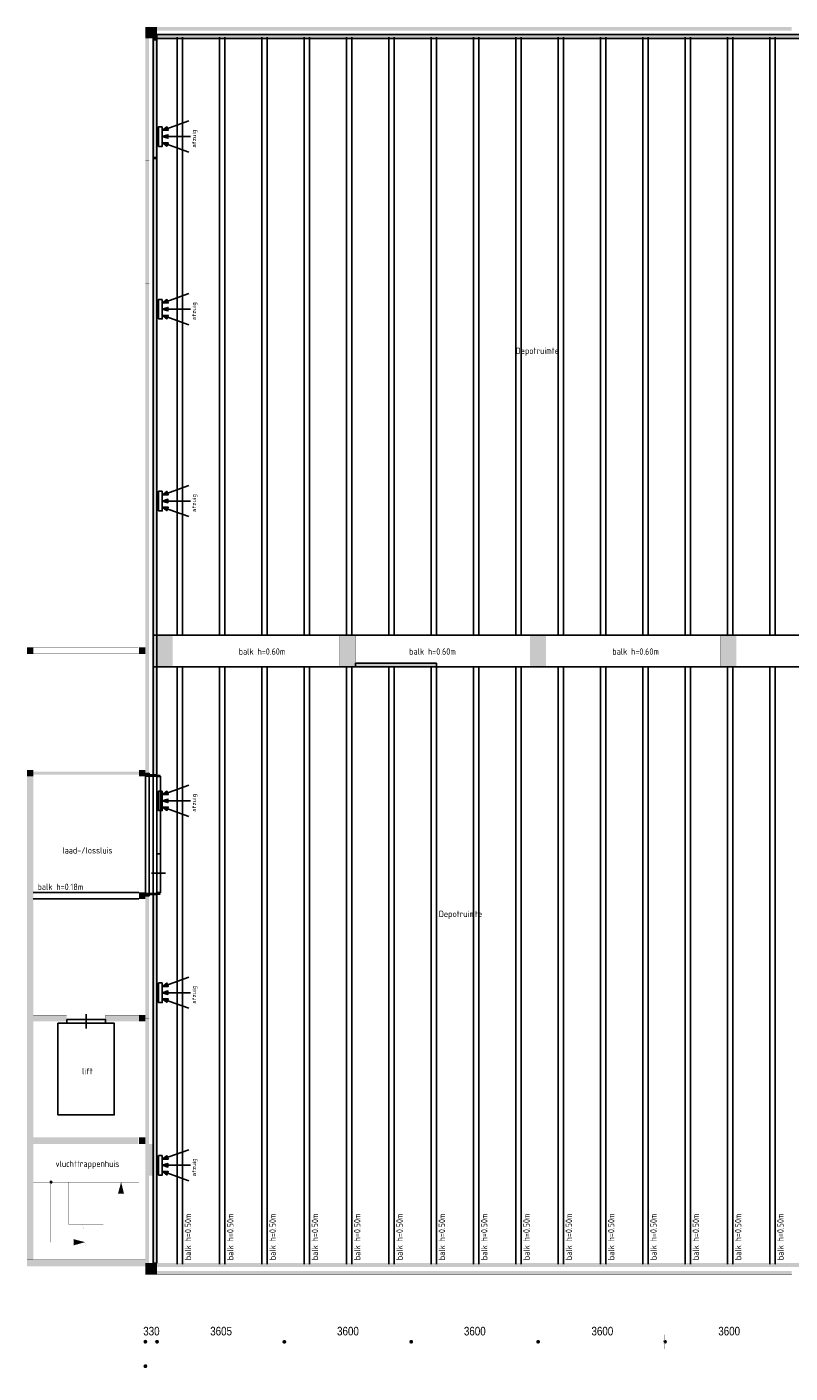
# Model space of a CAD drawing. Header units: millimetres. Extents: x 261 to 80476, y 988 to 41725.
# Tile 1 of 19: x 261 to 21902, y 988 to 39140. Entities that reach past the tile are written whole.
import ezdxf

# ---------------------------------------------------------------- set-up
doc = ezdxf.new("R2010")
doc.units = ezdxf.units.MM
doc.linetypes.add('ACAD_ISO02W100', pattern=[15, 12, -3])
for name, color, linetype in [('balken', 1, 'ACAD_ISO02W100'), ('H', 7, 'Continuous'), ('P', 7, 'Continuous'), ('ruimtebenaming', 1, 'Continuous'), ('T', 7, 'Continuous'), ('ventilatieopening', 3, 'Continuous')]:
    doc.layers.add(name, color=color, linetype=linetype)

# ---------------------------------------------------------------- blocks, each defined once
blk = doc.blocks.new('afzuig')
at = {"layer": 'ventilatieopening'}
for p, q in [((107, 170), (856, 442)), ((107, 0), (904, 0)), ((107, -170), (856, -442))]:
    blk.add_line(p, q, dxfattribs=at)
for points in [[(107, 278), (0, 278), (0, -278), (107, -278)], [(107, 170), (274, 178), (240, 271)], [(107, 0), (266, -49), (266, 49)], [(107, -170), (274, -178), (240, -271)]]:
    blk.add_lwpolyline(points, close=True, dxfattribs=at)
at = {"layer": 'balken', "insert": (946, -312), "char_height": 120, "width": 2608.18, "attachment_point": 1, "rotation": 90}
blk.add_mtext('{\\Fisocp|c0;afzuig}', dxfattribs=at)

msp = doc.modelspace()

# ---------------------------------------------------------------- hatches: boundary and pattern name
for points in [[(71276, 38926), (3948, 38926), (3948, 38816), (71276, 38816)], [(3948, 35412), (3837, 35412), (3837, 17947), (3948, 17947)], [(11875, 21104), (9579, 21104), (9579, 21005), (11875, 21005)], [(3948, 4104), (3837, 4104), (3837, 14551), (3948, 14551)]]:
    msp.add_hatch(color=256).paths.add_polyline_path(points)
at = {"layer": 'H', "linetype": 'Continuous'}
for points in [[(3616, 39140), (3948, 39140), (3948, 38816), (3616, 38816), (3616, 39140)], [(3948, 39140), (7555, 39140), (7555, 39030), (3948, 39030), (3948, 39140)], [(7555, 39140), (11155, 39140), (11155, 39030), (7555, 39030), (7555, 39140)], [(11155, 39140), (14751, 39140), (14751, 39030), (11155, 39030), (11155, 39140)], [(14751, 39140), (18351, 39140), (18351, 39030), (14751, 39030), (14751, 39140)], [(18351, 39140), (21951, 39140), (21951, 39030), (18351, 39030), (18351, 39140)], [(3616, 38816), (3727, 38816), (3727, 35344), (3616, 35344), (3616, 38816)], [(3844, 38748), (3948, 38748), (3948, 38819), (3844, 38819), (3844, 38748)], [(3844, 38816), (3948, 38816), (3948, 35412), (3844, 35412), (3844, 38816)], [(3616, 35344), (3727, 35344), (3727, 31873), (3616, 31873), (3616, 35344)], [(3844, 35394), (3948, 35394), (3948, 35465), (3844, 35465), (3844, 35394)], [(3616, 31873), (3727, 31873), (3727, 28401), (3616, 28401), (3616, 31873)], [(3616, 28401), (3727, 28401), (3727, 24930), (3616, 24930), (3616, 28401)], [(3616, 24930), (3727, 24930), (3727, 21458), (3616, 21458), (3616, 24930)], [(3948, 21907), (4397, 21907), (4397, 21009), (3948, 21009), (3948, 21907)], [(9130, 21907), (9579, 21907), (9579, 21009), (9130, 21009), (9130, 21907)], [(14523, 21907), (14983, 21907), (14983, 21009), (14523, 21009), (14523, 21907)], [(19926, 21907), (20375, 21907), (20375, 21009), (19926, 21009), (19926, 21907)], [(441, 21372), (262, 21372), (262, 21551), (441, 21551), (441, 21372), (441, 21372)], [(3616, 21372), (3438, 21372), (3438, 21551), (3616, 21551), (3616, 21372), (3616, 21372)], [(3616, 21458), (3727, 21458), (3727, 17983), (3616, 17983), (3616, 21458)], [(262, 18079), (262, 7483), (441, 7483), (441, 18079), (262, 18079), (262, 18079)], [(441, 17901), (262, 17901), (262, 18079), (441, 18079), (441, 17901), (441, 17901)], [(441, 18036), (3438, 18036), (3438, 17944), (441, 17944), (441, 18036)], [(3616, 17901), (3438, 17901), (3438, 18079), (3616, 18079), (3616, 17901), (3616, 17901)], [(3616, 17880), (4048, 17880), (4048, 17951), (3616, 17951), (3616, 17880)], [(3438, 14604), (3616, 14604), (3616, 14429), (3438, 14429), (3438, 14604), (3438, 14604)], [(3616, 14536), (4048, 14536), (4048, 14608), (3616, 14608), (3616, 14536)], [(3616, 14522), (3727, 14522), (3727, 11051), (3616, 11051), (3616, 14522)], [(441, 10954), (1389, 10954), (1389, 11132), (441, 11132), (441, 10954), (441, 10954)], [(3438, 11132), (2490, 11132), (2490, 10954), (3438, 10954), (3438, 11132), (3438, 11132)], [(3438, 11132), (3616, 11132), (3616, 10954), (3438, 10954), (3438, 11132), (3438, 11132)], [(3616, 11051), (3727, 11051), (3727, 7575), (3616, 7575), (3616, 11051)], [(441, 7483), (3420, 7483), (3420, 7672), (441, 7672), (441, 7483), (441, 7483)], [(3616, 7483), (3616, 7672), (3438, 7672), (3438, 7483), (3616, 7483), (3616, 7483)], [(441, 4011), (441, 7483), (262, 7483), (262, 4011), (441, 4011), (441, 4011)], [(3616, 7575), (3727, 7575), (3727, 4104), (3616, 4104), (3616, 7575)], [(3616, 7483), (3948, 7483), (3948, 6585), (3616, 6585), (3616, 7483)], [(3844, 7483), (3948, 7483), (3948, 6585), (3844, 6585), (3844, 7483)], [(1000, 6399), (947, 6346), (893, 6399), (947, 6453), (1000, 6399), (1000, 6399), (1000, 6399)], [(2932, 6399), (3014, 6078), (2846, 6078), (2932, 6399), (2932, 6399)], [(2932, 6399), (2846, 6075), (2846, 6078), (2932, 6399)], [(2932, 6399), (3018, 6078), (2932, 6396), (2932, 6399)], [(1795, 5198), (1873, 4884), (1795, 5195), (1795, 5198)], [(1838, 5198), (1916, 4884), (1838, 5195), (1838, 5198)], [(1913, 4699), (1592, 4614), (1592, 4781), (1913, 4699), (1913, 4699)], [(1592, 4781), (1916, 4699), (1592, 4781), (1592, 4781)], [(1913, 4699), (1595, 4610), (1592, 4614), (1913, 4699)], [(1888, 4781), (1898, 4749), (1888, 4781), (1888, 4781)], [(1913, 4688), (1995, 4375), (1913, 4685), (1913, 4688)], [(1930, 4781), (1941, 4749), (1930, 4781), (1930, 4781)], [(1955, 4688), (2034, 4375), (1955, 4685), (1955, 4688)], [(3616, 4011), (262, 4011), (262, 4197), (3616, 4197), (3616, 4011), (3616, 4011)], [(2034, 4172), (2045, 4147), (2034, 4172), (2034, 4172)], [(2077, 4172), (2087, 4147), (2077, 4172), (2077, 4172)], [(78369, 4104), (3616, 4104), (3616, 3993), (78369, 3993), (78369, 4104), (78369, 4104)], [(3948, 4104), (3616, 4104), (3616, 3776), (3948, 3776), (3948, 4104), (3948, 4104)], [(3948, 3883), (7555, 3883), (7555, 3776), (3948, 3776), (3948, 3883)], [(7555, 3883), (11155, 3883), (11155, 3776), (7555, 3776), (7555, 3883)], [(11155, 3883), (14751, 3883), (14751, 3776), (11155, 3776), (11155, 3883)], [(14751, 3883), (18351, 3883), (18351, 3776), (14751, 3776), (14751, 3883)], [(18351, 3883), (21951, 3883), (21951, 3776), (18351, 3776), (18351, 3883)], [(3677, 1876), (3663, 1837), (3624, 1823), (3581, 1837), (3566, 1876), (3581, 1912), (3624, 1930), (3663, 1912), (3677, 1876), (3677, 1876), (3677, 1876)], [(3677, 1876), (3663, 1837), (3624, 1823), (3581, 1837), (3566, 1876), (3581, 1912), (3624, 1930), (3663, 1912), (3677, 1876), (3677, 1876), (3677, 1876)], [(4008, 1876), (3994, 1837), (3951, 1823), (3912, 1837), (3898, 1876), (3912, 1912), (3951, 1930), (3994, 1912), (4008, 1876), (4008, 1876), (4008, 1876)], [(4008, 1876), (3994, 1837), (3951, 1823), (3912, 1837), (3898, 1876), (3912, 1912), (3951, 1930), (3994, 1912), (4008, 1876), (4008, 1876), (4008, 1876)], [(4008, 1876), (3994, 1837), (3951, 1823), (3912, 1837), (3898, 1876), (3912, 1912), (3951, 1930), (3994, 1912), (4008, 1876), (4008, 1876), (4008, 1876)], [(7619, 1876), (7601, 1837), (7558, 1823), (7523, 1837), (7505, 1876), (7523, 1912), (7558, 1930), (7601, 1912), (7619, 1876), (7619, 1876), (7619, 1876)], [(7619, 1876), (7601, 1837), (7558, 1823), (7523, 1837), (7505, 1876), (7523, 1912), (7558, 1930), (7601, 1912), (7619, 1876), (7619, 1876), (7619, 1876)], [(11215, 1876), (11201, 1837), (11158, 1823), (11119, 1837), (11105, 1876), (11119, 1912), (11158, 1930), (11201, 1912), (11215, 1876), (11215, 1876), (11215, 1876)], [(11215, 1876), (11201, 1837), (11158, 1823), (11119, 1837), (11105, 1876), (11119, 1912), (11158, 1930), (11201, 1912), (11215, 1876), (11215, 1876), (11215, 1876)], [(14815, 1876), (14797, 1837), (14762, 1823), (14719, 1837), (14701, 1876), (14719, 1912), (14762, 1930), (14797, 1912), (14815, 1876), (14815, 1876), (14815, 1876)], [(14815, 1876), (14797, 1837), (14762, 1823), (14719, 1837), (14701, 1876), (14719, 1912), (14762, 1930), (14797, 1912), (14815, 1876), (14815, 1876), (14815, 1876)], [(18411, 1876), (18397, 1837), (18358, 1823), (18304, 1876), (18358, 1930), (18397, 1912), (18411, 1876), (18411, 1876), (18411, 1876)], [(18411, 1876), (18397, 1837), (18358, 1823), (18304, 1876), (18358, 1930), (18397, 1912), (18411, 1876), (18411, 1876), (18411, 1876)], [(3677, 1181), (3663, 1142), (3624, 1128), (3581, 1142), (3566, 1181), (3581, 1224), (3624, 1238), (3663, 1224), (3677, 1181), (3677, 1181), (3677, 1181)]]:
    msp.add_hatch(color=256, dxfattribs=at).paths.add_polyline_path(points)

# ---------------------------------------------------------------- linework, layer by layer
msp.add_line((11875, 21004), (11875, 21104))
for points in [[(71276, 38926), (3948, 38926), (3948, 38816), (71276, 38816)], [(3948, 35412), (3837, 35412), (3837, 17947), (3948, 17947)], [(11875, 21104), (9579, 21104), (9579, 21005), (11875, 21005)], [(3948, 4104), (3837, 4104), (3837, 14551), (3948, 14551)]]:
    msp.add_lwpolyline(points, close=True)
at = {"layer": 'balken', "ltscale": 0.25}
for p, q in [((4525, 38849), (4525, 21904)), ((4675, 38849), (4675, 21904)), ((5725, 38849), (5725, 21904)), ((5875, 38849), (5875, 21904)), ((6925, 38849), (6925, 21904)), ((7075, 38849), (7075, 21904)), ((8125, 38849), (8125, 21904)), ((8275, 38849), (8275, 21904)), ((9325, 38849), (9325, 21904)), ((9475, 38849), (9475, 21904)), ((10525, 38849), (10525, 21904)), ((10675, 38849), (10675, 21904)), ((11725, 38849), (11725, 21904)), ((11875, 38849), (11875, 21904)), ((12925, 38849), (12925, 21904)), ((13075, 38849), (13075, 21904)), ((14125, 38849), (14125, 21904)), ((14275, 38849), (14275, 21904)), ((15325, 38849), (15325, 21904)), ((15475, 38849), (15475, 21904)), ((16525, 38849), (16525, 21904)), ((16675, 38849), (16675, 21904)), ((17725, 38849), (17725, 21904)), ((17875, 38849), (17875, 21904)), ((18925, 38849), (18925, 21904)), ((19075, 38849), (19075, 21904)), ((20125, 38849), (20125, 21904)), ((20275, 38849), (20275, 21904)), ((21325, 38849), (21325, 21904)), ((21475, 38849), (21475, 21904)), ((4525, 21004), (4525, 4071)), ((4675, 21004), (4675, 4071)), ((5725, 21004), (5725, 4071)), ((5875, 21004), (5875, 4071)), ((6925, 21004), (6925, 4071)), ((7075, 21004), (7075, 4071)), ((8125, 21004), (8125, 4071)), ((8275, 21004), (8275, 4071)), ((9325, 21004), (9325, 4071)), ((9475, 21004), (9475, 4071)), ((10525, 21004), (10525, 4071)), ((10675, 21004), (10675, 4071)), ((11725, 21004), (11725, 4071)), ((11875, 21004), (11875, 4071)), ((12925, 21004), (12925, 4071)), ((13075, 21004), (13075, 4071)), ((14125, 21004), (14125, 4071)), ((14275, 21004), (14275, 4071)), ((15325, 21004), (15325, 4071)), ((15475, 21004), (15475, 4071)), ((16525, 21004), (16525, 4071)), ((16675, 21004), (16675, 4071)), ((17725, 21004), (17725, 4071)), ((17875, 21004), (17875, 4071)), ((18925, 21004), (18925, 4071)), ((19075, 21004), (19075, 4071)), ((20125, 21004), (20125, 4071)), ((20275, 21004), (20275, 4071)), ((21325, 21004), (21325, 4071)), ((21475, 21004), (21475, 4071)), ((3438, 14608), (435, 14608)), ((3438, 14426), (435, 14426))]:
    msp.add_line(p, q, dxfattribs=at)
at = {"layer": 'balken'}
for p, q in [((68538, 21905), (3844, 21905)), ((3844, 21005), (68987, 21005))]:
    msp.add_line(p, q, dxfattribs=at)
at = {"layer": 'P', "const_width": 2.22}
for points in [[(3620, 39136), (3948, 39136), (3948, 38816), (3620, 38816), (3620, 39136)], [(3948, 39136), (7558, 39136), (7558, 39026), (3948, 39026), (3948, 39136)], [(7558, 39136), (11155, 39136), (11155, 39026), (7558, 39026), (7558, 39136)], [(11155, 39136), (14755, 39136), (14755, 39026), (11155, 39026), (11155, 39136)], [(14755, 39136), (18354, 39136), (18354, 39026), (14755, 39026), (14755, 39136)], [(18354, 39136), (21954, 39136), (21954, 39026), (18354, 39026), (18354, 39136)], [(3620, 38816), (3730, 38816), (3730, 35344), (3620, 35344), (3620, 38816)], [(3834, 38819), (3948, 38819)], [(3848, 38816), (3948, 38816), (3948, 35412), (3848, 35412), (3848, 38816)], [(3848, 38816), (3948, 38816), (3948, 38762), (3848, 38762), (3848, 38816)], [(3894, 38769), (3894, 35462)], [(3620, 35344), (3730, 35344), (3730, 31869), (3620, 31869), (3620, 35344)], [(3848, 35462), (3948, 35462), (3948, 35412), (3848, 35412), (3848, 35462)], [(3620, 31869), (3730, 31869), (3730, 28398), (3620, 28398), (3620, 31869)], [(3620, 28398), (3730, 28398), (3730, 24926), (3620, 24926), (3620, 28398)], [(3620, 24926), (3730, 24926), (3730, 21455), (3620, 21455), (3620, 24926)], [(3948, 21904), (4397, 21904), (4397, 21005), (3948, 21005), (3948, 21904)], [(9134, 21904), (9579, 21904), (9579, 21005), (9134, 21005), (9134, 21904)], [(14526, 21904), (14983, 21904), (14983, 21005), (14526, 21005), (14526, 21904)], [(19930, 21904), (20379, 21904), (20379, 21005), (19930, 21005), (19930, 21904)], [(262, 21551), (262, 21372)], [(262, 21551), (441, 21551)], [(262, 21551), (262, 18076)], [(262, 21372), (441, 21372)], [(441, 21551), (441, 21372)], [(441, 21551), (441, 18076)], [(441, 21551), (3424, 21551)], [(441, 21372), (3438, 21372)], [(3438, 21551), (3438, 17897)], [(3438, 21551), (3438, 21372)], [(3438, 21551), (3616, 21551)], [(3438, 21372), (3616, 21372)], [(3616, 21551), (3616, 21372)], [(3620, 21455), (3730, 21455), (3730, 17983), (3620, 17983), (3620, 21455)], [(262, 18079), (262, 7483)], [(262, 18079), (441, 18079)], [(262, 18079), (262, 17897)], [(262, 18079), (441, 18079)], [(441, 18079), (441, 7483)], [(441, 18079), (441, 17897)], [(441, 17986), (3438, 17986)], [(444, 18033), (3442, 18033), (3442, 17940), (444, 17940), (444, 18033)], [(1937, 18036), (1937, 17940)], [(3438, 18079), (3438, 17897)], [(3438, 18079), (3616, 18079)], [(3616, 18079), (3616, 17897)], [(3620, 17947), (4051, 17947), (4051, 17897), (3620, 17897), (3620, 17947)], [(262, 17901), (441, 17901)], [(3438, 17901), (3616, 17901)], [(3438, 14608), (3438, 4197)], [(3438, 14608), (3616, 14608)], [(3438, 14608), (3438, 14426)], [(3616, 14608), (3616, 14426)], [(3620, 14604), (4051, 14604), (4051, 14551), (3620, 14551), (3620, 14604)], [(3620, 14518), (3730, 14518), (3730, 11047), (3620, 11047), (3620, 14518)], [(3438, 14429), (3616, 14429)], [(441, 11136), (441, 10954)], [(441, 11132), (1389, 11132)], [(1389, 11136), (1389, 10954)], [(2490, 11136), (2490, 10954)], [(2490, 11132), (3438, 11132)], [(3438, 11136), (3438, 10954)], [(3438, 11136), (3438, 10954)], [(3438, 11132), (3616, 11132)], [(3616, 11136), (3616, 10954)], [(441, 10954), (1389, 10954)], [(2490, 10954), (3438, 10954)], [(3438, 10954), (3616, 10954)], [(3620, 11047), (3730, 11047), (3730, 7575), (3620, 7575), (3620, 11047)], [(441, 7672), (3424, 7672)], [(441, 7672), (441, 7483)], [(3420, 7672), (3420, 7483)], [(3438, 7672), (3616, 7672)], [(3438, 7672), (3438, 7483)], [(3616, 7672), (3616, 7483)], [(262, 7486), (262, 4011)], [(262, 7483), (441, 7483)], [(262, 7483), (441, 7483)], [(441, 7486), (441, 4011)], [(441, 7483), (3424, 7483)], [(3438, 7483), (3616, 7483)], [(3620, 7575), (3730, 7575), (3730, 4100), (3620, 4100), (3620, 7575)], [(3620, 7479), (3948, 7479), (3948, 6585), (3620, 6585), (3620, 7479)], [(3848, 7479), (3948, 7479), (3948, 6585), (3848, 6585), (3848, 7479)], [(3691, 7034), (4101, 7034)], [(441, 6399), (1449, 6399)], [(993, 6396), (989, 6378), (979, 6360), (961, 6349), (943, 6346), (922, 6349), (908, 6360), (897, 6378), (893, 6396), (897, 6417), (908, 6431), (922, 6442), (943, 6449), (961, 6442), (979, 6431), (989, 6417), (993, 6396), (993, 6396), (993, 6396)], [(939, 6403), (939, 4696)], [(1446, 6399), (2433, 6399)], [(1449, 6403), (1449, 5195)], [(2430, 6403), (2430, 5195)], [(2430, 6399), (3438, 6399)], [(2843, 6078), (3018, 6078)], [(2928, 6096), (2928, 4696)], [(1446, 5198), (1795, 5198)], [(1795, 5198), (2433, 5198)], [(939, 4699), (1610, 4699)], [(1592, 4785), (1592, 4610)], [(1913, 4699), (2932, 4699)], [(262, 4200), (262, 4011)], [(262, 4197), (3616, 4197)], [(2016, 4275), (2016, 4239)], [(2059, 4275), (2059, 4239)], [(3616, 4200), (3616, 4011)], [(262, 4011), (441, 4011)], [(262, 4011), (3616, 4011)], [(3616, 4107), (3616, 3993)], [(3616, 4107), (3616, 3772)], [(3616, 4104), (78369, 4104)], [(3616, 4104), (3948, 4104)], [(3616, 3993), (78369, 3993)], [(3834, 4104), (3948, 4104)], [(3948, 4107), (3948, 3772)], [(3948, 3883), (7558, 3883), (7558, 3772), (3948, 3772), (3948, 3883)], [(7558, 3883), (11155, 3883), (11155, 3772), (7558, 3772), (7558, 3883)], [(11155, 3883), (14755, 3883), (14755, 3772), (11155, 3772), (11155, 3883)], [(14755, 3883), (18354, 3883), (18354, 3772), (14755, 3772), (14755, 3883)], [(18354, 3883), (21954, 3883), (21954, 3772), (18354, 3772), (18354, 3883)], [(3616, 3776), (3948, 3776)], [(3670, 1876), (3666, 1855), (3655, 1837), (3638, 1826), (3620, 1823), (3598, 1826), (3584, 1837), (3574, 1855), (3570, 1876), (3574, 1894), (3584, 1908), (3598, 1923), (3620, 1926), (3638, 1923), (3655, 1908), (3666, 1894), (3670, 1876), (3670, 1876), (3670, 1876)], [(3670, 1876), (3666, 1855), (3655, 1837), (3638, 1826), (3620, 1823), (3598, 1826), (3584, 1837), (3574, 1855), (3570, 1876), (3574, 1894), (3584, 1908), (3598, 1923), (3620, 1926), (3638, 1923), (3655, 1908), (3666, 1894), (3670, 1876), (3670, 1876), (3670, 1876)], [(3616, 2072), (3616, 1673)], [(3616, 2072), (3616, 1673)], [(4001, 1876), (3998, 1855), (3987, 1837), (3969, 1826), (3951, 1823), (3930, 1826), (3916, 1837), (3901, 1855), (3898, 1876), (3901, 1894), (3916, 1908), (3930, 1923), (3951, 1926), (3969, 1923), (3987, 1908), (3998, 1894), (4001, 1876), (4001, 1876), (4001, 1876)], [(4001, 1876), (3998, 1855), (3987, 1837), (3969, 1826), (3951, 1823), (3930, 1826), (3916, 1837), (3901, 1855), (3898, 1876), (3901, 1894), (3916, 1908), (3930, 1923), (3951, 1926), (3969, 1923), (3987, 1908), (3998, 1894), (4001, 1876), (4001, 1876), (4001, 1876)], [(4001, 1876), (3998, 1855), (3987, 1837), (3969, 1826), (3951, 1823), (3930, 1826), (3916, 1837), (3901, 1855), (3898, 1876), (3901, 1894), (3916, 1908), (3930, 1923), (3951, 1926), (3969, 1923), (3987, 1908), (3998, 1894), (4001, 1876), (4001, 1876), (4001, 1876)], [(3948, 2072), (3948, 1673)], [(3948, 2072), (3948, 1673)], [(3948, 2072), (3948, 1673)], [(7608, 1876), (7605, 1855), (7594, 1837), (7576, 1826), (7558, 1823), (7537, 1826), (7523, 1837), (7512, 1855), (7505, 1876), (7512, 1894), (7523, 1908), (7537, 1923), (7558, 1926), (7576, 1923), (7594, 1908), (7605, 1894), (7608, 1876), (7608, 1876), (7608, 1876)], [(7608, 1876), (7605, 1855), (7594, 1837), (7576, 1826), (7558, 1823), (7537, 1826), (7523, 1837), (7512, 1855), (7505, 1876), (7512, 1894), (7523, 1908), (7537, 1923), (7558, 1926), (7576, 1923), (7594, 1908), (7605, 1894), (7608, 1876), (7608, 1876), (7608, 1876)], [(7555, 2072), (7555, 1673)], [(7555, 2072), (7555, 1673)], [(11208, 1876), (11204, 1855), (11194, 1837), (11176, 1826), (11155, 1823), (11137, 1826), (11119, 1837), (11108, 1855), (11105, 1876), (11108, 1894), (11119, 1908), (11137, 1923), (11155, 1926), (11176, 1923), (11194, 1908), (11204, 1894), (11208, 1876), (11208, 1876), (11208, 1876)], [(11208, 1876), (11204, 1855), (11194, 1837), (11176, 1826), (11155, 1823), (11137, 1826), (11119, 1837), (11108, 1855), (11105, 1876), (11108, 1894), (11119, 1908), (11137, 1923), (11155, 1926), (11176, 1923), (11194, 1908), (11204, 1894), (11208, 1876), (11208, 1876), (11208, 1876)], [(11155, 2072), (11155, 1673)], [(11155, 2072), (11155, 1673)], [(14808, 1876), (14801, 1855), (14790, 1837), (14776, 1826), (14755, 1823), (14737, 1826), (14719, 1837), (14708, 1855), (14705, 1876), (14708, 1894), (14719, 1908), (14737, 1923), (14755, 1926), (14776, 1923), (14790, 1908), (14801, 1894), (14808, 1876), (14808, 1876), (14808, 1876)], [(14808, 1876), (14801, 1855), (14790, 1837), (14776, 1826), (14755, 1823), (14737, 1826), (14719, 1837), (14708, 1855), (14705, 1876), (14708, 1894), (14719, 1908), (14737, 1923), (14755, 1926), (14776, 1923), (14790, 1908), (14801, 1894), (14808, 1876), (14808, 1876), (14808, 1876)], [(14751, 2072), (14751, 1673)], [(14751, 2072), (14751, 1673)], [(18404, 1876), (18401, 1855), (18390, 1837), (18376, 1826), (18354, 1823), (18337, 1826), (18319, 1837), (18308, 1855), (18304, 1876), (18308, 1894), (18319, 1908), (18337, 1923), (18354, 1926), (18376, 1923), (18390, 1908), (18401, 1894), (18404, 1876), (18404, 1876), (18404, 1876)], [(18404, 1876), (18401, 1855), (18390, 1837), (18376, 1826), (18354, 1823), (18337, 1826), (18319, 1837), (18308, 1855), (18304, 1876), (18308, 1894), (18319, 1908), (18337, 1923), (18354, 1926), (18376, 1923), (18390, 1908), (18401, 1894), (18404, 1876), (18404, 1876), (18404, 1876)], [(18351, 2072), (18351, 1673)], [(18351, 2072), (18351, 1673)], [(3666, 1876), (3898, 1876)], [(3666, 1876), (3898, 1876)], [(3998, 1876), (7505, 1876)], [(7605, 1876), (11105, 1876)], [(11201, 1876), (14701, 1876)], [(14801, 1876), (18301, 1876)], [(18401, 1876), (21901, 1876)], [(3670, 1181), (3666, 1160), (3655, 1146), (3638, 1135), (3620, 1128), (3598, 1135), (3584, 1146), (3574, 1160), (3570, 1181), (3574, 1199), (3584, 1217), (3598, 1228), (3620, 1231), (3638, 1228), (3655, 1217), (3666, 1199), (3670, 1181), (3670, 1181), (3670, 1181)], [(3616, 1388), (3616, 989)], [(3666, 1185), (78650, 1185)]]:
    msp.add_lwpolyline(points, dxfattribs=at)
at = {"layer": 'P'}
for points in [[(3948, 38926), (78372, 38926), (78372, 38816), (3948, 38816), (3948, 38926)], [(3837, 38819), (3837, 4104)], [(3948, 38819), (3948, 4104)], [(3620, 17983), (3730, 17983), (3730, 14518), (3620, 14518), (3620, 17983)], [(3620, 17947), (3948, 17947), (3948, 14551), (3620, 14551), (3620, 17947)], [(3948, 17897), (4051, 17897), (4051, 15705), (3948, 15705), (3948, 17897)], [(3948, 15705), (4051, 15705), (4051, 14604), (3948, 14604), (3948, 15705)], [(3791, 15157), (4194, 15157)], [(1937, 11161), (1937, 10758)], [(1139, 10901), (2739, 10901), (2739, 8302), (1139, 8302), (1139, 10901)], [(1392, 11004), (2494, 11004), (2494, 10901), (1392, 10901), (1392, 11004)]]:
    msp.add_lwpolyline(points, dxfattribs=at)

# ---------------------------------------------------------------- block references
at = {"layer": 'ventilatieopening'}
for p in [(3993, 36033), (3993, 31141), (3993, 25703), (3993, 17206), (3993, 11768), (3993, 6876)]:
    msp.add_blockref('afzuig', p, dxfattribs=at)

# ---------------------------------------------------------------- texts
at = {"layer": 'balken', "char_height": 180, "attachment_point": 1}
for s, insert, width in [('{\\Fisocp|c0;balk h=0.60m}', (6267, 21527), 2608.18), ('{\\Fisocp|c0;balk h=0.60m}', (11101, 21527), 2608.18), ('{\\Fisocp|c0;balk h=0.60m}', (16861, 21527), 2608.18), ('{\\Fisocp|c0;balk h=0.18m}', (563, 14857), 2502.44)]:
    msp.add_mtext(s, dxfattribs=dict(at, insert=insert, width=width))
at = {"layer": 'balken', "char_height": 180, "width": 2608.18, "attachment_point": 1, "rotation": 90}
for insert in [(4738, 4187), (5938, 4187), (7138, 4187), (8338, 4187), (9538, 4187), (10738, 4187), (11938, 4187), (13138, 4187), (14338, 4187), (15538, 4187), (16738, 4187), (17938, 4187), (19138, 4187), (20338, 4187), (21538, 4187)]:
    msp.add_mtext('{\\Fisocp|c0;balk h=0.50m}', dxfattribs=dict(at, insert=insert))
at = {"layer": 'ruimtebenaming', "char_height": 180, "width": 2608.18, "attachment_point": 2}
for s, insert in [('{\\Fisocp|c0;Depotruimte}', (14734, 30051)), ('{\\Fisocp|c0;laad-/lossluis}', (1977, 15893)), ('{\\Fisocp|c0;Depotruimte}', (12556, 14091)), ('{\\Fisocp|c0;lift}', (1977, 9637)), ('{\\Fisocp|c0;vluchttrappenhuis}', (1978, 7010))]:
    msp.add_mtext(s, dxfattribs=dict(at, insert=insert))
at = {"layer": 'T', "char_height": 242.48, "attachment_point": 1}
for s, insert in [('{\\fArial Narrow|b0|i0|c0|p18;330}', (3560, 2298)), ('{\\fArial Narrow|b0|i0|c0|p18;3605}', (5459, 2298)), ('{\\fArial Narrow|b0|i0|c0|p18;3600}', (9056, 2298)), ('{\\fArial Narrow|b0|i0|c0|p18;3600}', (12653, 2298)), ('{\\fArial Narrow|b0|i0|c0|p18;3600}', (16270, 2298)), ('{\\fArial Narrow|b0|i0|c0|p18;3600}', (19866, 2298))]:
    msp.add_mtext(s, dxfattribs=dict(at, insert=insert))

doc.saveas('drawing.dxf')
